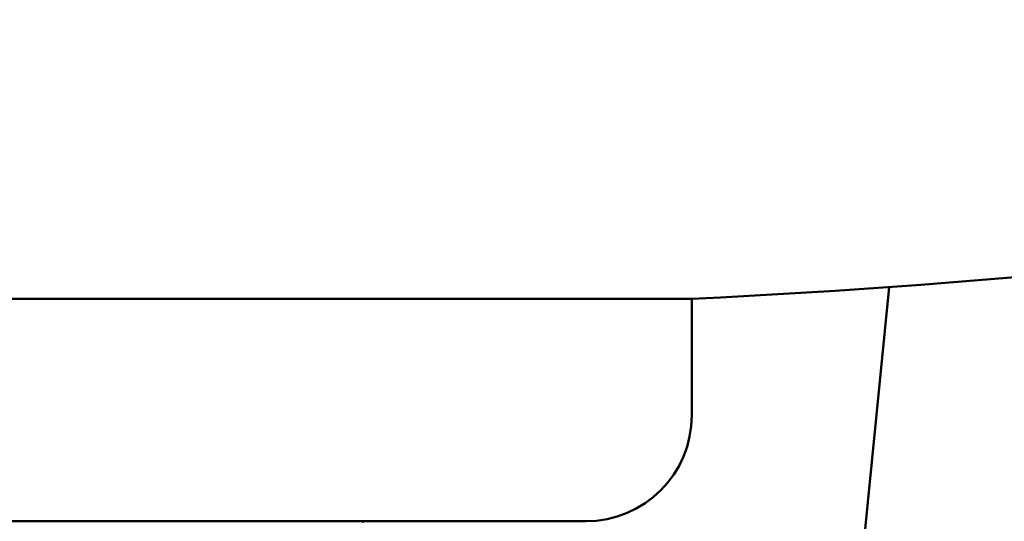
# Model space of a CAD drawing. Header units: inches. Extents: x 1 to 226, y 4 to 143.
# Tile 21 of 46: x 67.39 to 69.71, y 62.69 to 63.87. Entities that reach past the tile are written whole.
import ezdxf

# ---------------------------------------------------------------- set-up
doc = ezdxf.new("R2010")
doc.units = ezdxf.units.IN
doc.header["$LTSCALE"] = 6.666667
doc.header["$MEASUREMENT"] = 0
doc.layers.add('Visible (ANSI)', color=7, linetype='Continuous', lineweight=50)

msp = doc.modelspace()

# ---------------------------------------------------------------- linework, layer by layer
at = {"layer": 'Visible (ANSI)'}
for p, q in [((68.9803, 58.6994), (69.4343, 63.2388)), ((68.9691, 63.211), (67.0357, 63.211)), ((68.9691, 62.9368), (68.9691, 63.211)), ((68.7191, 62.6868), (67.2191, 62.6868))]:
    msp.add_line(p, q, dxfattribs=at)
for centre, radius, start, end in [((67.9691, 83.8674), 20.6806, 272.7716, 284.75741), ((68.7191, 62.9368), 0.25, 270, 0)]:
    msp.add_arc(centre, radius, start, end, dxfattribs=at)
msp.add_open_spline([(68.1952, 62.6868), (68.1941, 62.6862), (68.1929, 62.6855), (68.1918, 62.6849)], degree=3, dxfattribs=at)

doc.saveas('drawing.dxf')
